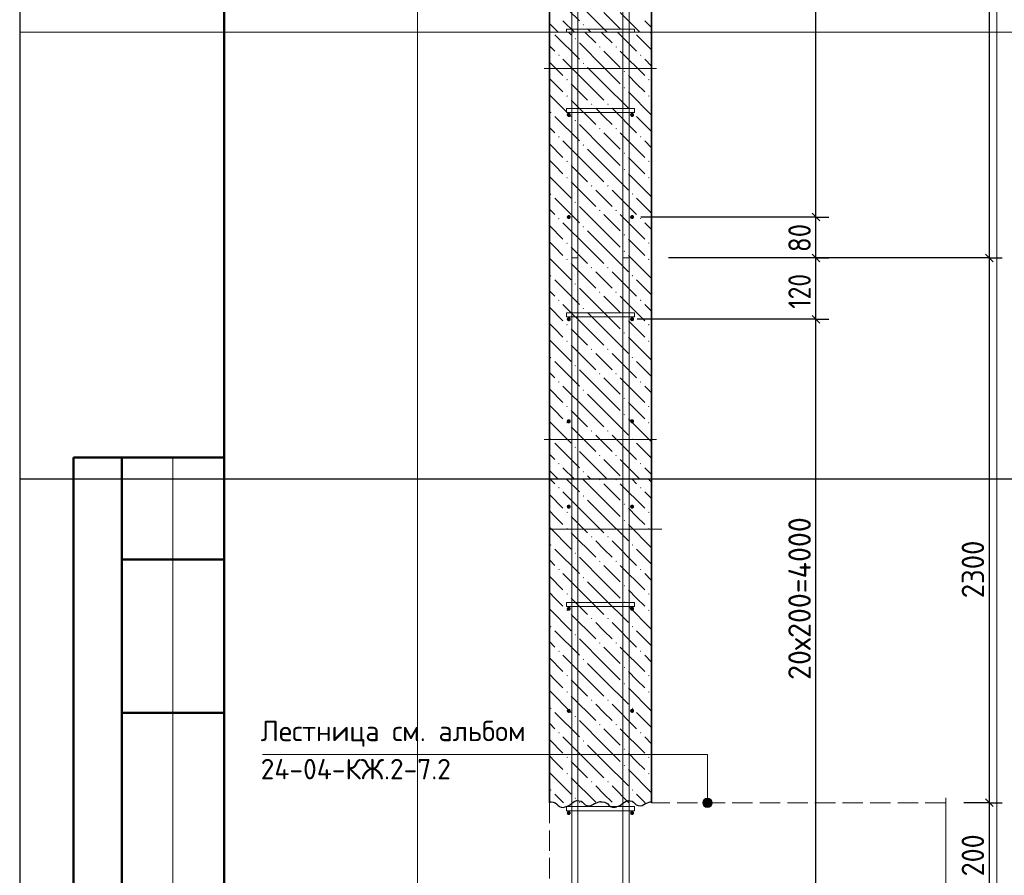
# Model space of a CAD drawing. Header units: millimetres. Extents: x 0 to 50412, y -12 to 35652.
# Tile 2 of 24: x 0 to 11566, y 13689 to 23744. Entities that reach past the tile are written whole.
import ezdxf

# ---------------------------------------------------------------- set-up
doc = ezdxf.new("R2010")
doc.units = ezdxf.units.MM
doc.linetypes.add('______2', pattern=[324, 240, -84])
for name, color, linetype, lineweight in [('Standard', 7, 'Continuous', 25), ('ЖБ Лестница', 52, 'Continuous', 25), ('ЖБ Стена верхний уровень', 7, 'Continuous', 35), ('Позиционная метка линия выноска', 7, 'Continuous', 13), ('Позиционная метка номер позиции', 7, 'Continuous', 13), ('Примечания', 7, 'Continuous', 13)]:
    doc.layers.add(name, color=color, linetype=linetype, lineweight=lineweight)
doc.layers.add('Размерная выноска', color=7, linetype='Continuous')
for name, color, linetype, true_color in [('Стена фоновая арматура У1', 7, '______2', 0xa0a0a0), ('Стена фоновая арматура Х1', 7, '______2', 0xa0a0a0), ('Стена фоновая затяжка С-обр.', 7, '______2', 0xa0a0a0)]:
    doc.layers.add(name, color=color, linetype=linetype, true_color=true_color)
doc.styles.add('ISOCPEUR', font='txt')

msp = doc.modelspace()

# ---------------------------------------------------------------- hatches: boundary and pattern name
at = {"layer": 'ЖБ Стена верхний уровень', "linetype": 'Continuous', "lineweight": 18, "transparency": 33554687}
for points in [[(6614, 23683), (6622, 23691), (6630, 23683), (6622, 23675)], [(6518, 23518), (6526, 23526), (6534, 23518), (6526, 23510)], [(6806, 23422), (6814, 23430), (6822, 23422), (6814, 23414)], [(6998, 23422), (7006, 23430), (7014, 23422), (7006, 23414)], [(6326, 23326), (6334, 23334), (6342, 23326), (6334, 23318)], [(7286, 23326), (7294, 23334), (7302, 23326), (7294, 23318)], [(6614, 23230), (6622, 23238), (6630, 23230), (6622, 23222)], [(7094, 23134), (7102, 23142), (7110, 23134), (7102, 23126)], [(6422, 23038), (6430, 23046), (6438, 23038), (6430, 23030)], [(7382, 23038), (7390, 23046), (7398, 23038), (7390, 23030)], [(7094, 22942), (7102, 22950), (7110, 22942), (7102, 22934)], [(6422, 22846), (6430, 22854), (6438, 22846), (6430, 22838)], [(7382, 22846), (7390, 22854), (7398, 22846), (7390, 22838)], [(6710, 22750), (6718, 22758), (6726, 22750), (6718, 22742)], [(6902, 22750), (6910, 22758), (6918, 22750), (6910, 22742)], [(6230, 22654), (6238, 22662), (6246, 22654), (6238, 22646)], [(6518, 22558), (6526, 22566), (6534, 22558), (6526, 22550)], [(7190, 22654), (7198, 22662), (7206, 22654), (7198, 22646)], [(6806, 22462), (6814, 22470), (6822, 22462), (6814, 22454)], [(6998, 22462), (7006, 22470), (7014, 22462), (7006, 22454)], [(6326, 22366), (6334, 22374), (6342, 22366), (6334, 22358)], [(7286, 22366), (7294, 22374), (7302, 22366), (7294, 22358)], [(6614, 22270), (6622, 22278), (6630, 22270), (6622, 22262)], [(7094, 22174), (7102, 22182), (7110, 22174), (7102, 22166)], [(6422, 22078), (6430, 22086), (6438, 22078), (6430, 22070)], [(7094, 21982), (7102, 21990), (7110, 21982), (7102, 21974)], [(7382, 22078), (7390, 22086), (7398, 22078), (7390, 22070)], [(6422, 21886), (6430, 21894), (6438, 21886), (6430, 21878)], [(7382, 21886), (7390, 21894), (7398, 21886), (7390, 21878)], [(6710, 21790), (6718, 21798), (6726, 21790), (6718, 21782)], [(6902, 21790), (6910, 21798), (6918, 21790), (6910, 21782)], [(6230, 21694), (6238, 21702), (6246, 21694), (6238, 21686)], [(7190, 21694), (7198, 21702), (7206, 21694), (7198, 21686)], [(6518, 21598), (6526, 21606), (6534, 21598), (6526, 21590)], [(6326, 21406), (6334, 21414), (6342, 21406), (6334, 21398)], [(6806, 21502), (6814, 21510), (6822, 21502), (6814, 21494)], [(6998, 21502), (7006, 21510), (7014, 21502), (7006, 21494)], [(7286, 21406), (7294, 21414), (7302, 21406), (7294, 21398)], [(6614, 21310), (6622, 21318), (6630, 21310), (6622, 21302)], [(7094, 21214), (7102, 21222), (7110, 21214), (7102, 21206)], [(6422, 21118), (6430, 21126), (6438, 21118), (6430, 21110)], [(7382, 21118), (7390, 21126), (7398, 21118), (7390, 21110)], [(7094, 21022), (7102, 21030), (7110, 21022), (7102, 21014)], [(6422, 20926), (6430, 20934), (6438, 20926), (6430, 20918)], [(6710, 20830), (6718, 20838), (6726, 20830), (6718, 20822)], [(6902, 20830), (6910, 20838), (6918, 20830), (6910, 20822)], [(7382, 20926), (7390, 20934), (7398, 20926), (7390, 20918)], [(6230, 20734), (6238, 20742), (6246, 20734), (6238, 20726)], [(7190, 20734), (7198, 20742), (7206, 20734), (7198, 20726)], [(6518, 20638), (6526, 20646), (6534, 20638), (6526, 20630)], [(6806, 20542), (6814, 20550), (6822, 20542), (6814, 20534)], [(6998, 20542), (7006, 20550), (7014, 20542), (7006, 20534)], [(6326, 20446), (6334, 20454), (6342, 20446), (6334, 20438)], [(6614, 20350), (6622, 20358), (6630, 20350), (6622, 20342)], [(7286, 20446), (7294, 20454), (7302, 20446), (7294, 20438)], [(7094, 20254), (7102, 20262), (7110, 20254), (7102, 20246)], [(6422, 20158), (6430, 20166), (6438, 20158), (6430, 20150)], [(7382, 20158), (7390, 20166), (7398, 20158), (7390, 20150)], [(7094, 20062), (7102, 20070), (7110, 20062), (7102, 20054)], [(6422, 19966), (6430, 19974), (6438, 19966), (6430, 19958)], [(7382, 19966), (7390, 19974), (7398, 19966), (7390, 19958)], [(6230, 19774), (6238, 19782), (6246, 19774), (6238, 19766)], [(6710, 19870), (6718, 19878), (6726, 19870), (6718, 19862)], [(6902, 19870), (6910, 19878), (6918, 19870), (6910, 19862)], [(7190, 19774), (7198, 19782), (7206, 19774), (7198, 19766)], [(6518, 19678), (6526, 19686), (6534, 19678), (6526, 19670)], [(6806, 19582), (6814, 19590), (6822, 19582), (6814, 19574)], [(6998, 19582), (7006, 19590), (7014, 19582), (7006, 19574)], [(6326, 19486), (6334, 19494), (6342, 19486), (6334, 19478)], [(7286, 19486), (7294, 19494), (7302, 19486), (7294, 19478)], [(6614, 19390), (6622, 19398), (6630, 19390), (6622, 19382)], [(6422, 19198), (6430, 19206), (6438, 19198), (6430, 19190)], [(7094, 19294), (7102, 19302), (7110, 19294), (7102, 19286)], [(7382, 19198), (7390, 19206), (7398, 19198), (7390, 19190)], [(7094, 19102), (7102, 19110), (7110, 19102), (7102, 19094)], [(6422, 19006), (6430, 19014), (6438, 19006), (6430, 18998)], [(7382, 19006), (7390, 19014), (7398, 19006), (7390, 18998)], [(6710, 18910), (6718, 18918), (6726, 18910), (6718, 18902)], [(6902, 18910), (6910, 18918), (6918, 18910), (6910, 18902)], [(6230, 18814), (6238, 18822), (6246, 18814), (6238, 18806)], [(7190, 18814), (7198, 18822), (7206, 18814), (7198, 18806)], [(6518, 18718), (6526, 18726), (6534, 18718), (6526, 18710)], [(6806, 18622), (6814, 18630), (6822, 18622), (6814, 18614)], [(6998, 18622), (7006, 18630), (7014, 18622), (7006, 18614)], [(6326, 18526), (6334, 18534), (6342, 18526), (6334, 18518)], [(7286, 18526), (7294, 18534), (7302, 18526), (7294, 18518)], [(6614, 18430), (6622, 18438), (6630, 18430), (6622, 18422)], [(6806, 18339), (6812, 18344), (6817, 18344), (6822, 18339), (6814, 18331)], [(6998, 18339), (7004, 18344), (7009, 18344), (7014, 18339), (7006, 18331)], [(6326, 18243), (6334, 18251), (6342, 18243), (6334, 18235)], [(7286, 18243), (7294, 18251), (7302, 18243), (7294, 18235)], [(6614, 18147), (6622, 18155), (6630, 18147), (6622, 18139)], [(7094, 18051), (7102, 18059), (7110, 18051), (7102, 18043)], [(6422, 17955), (6430, 17963), (6438, 17955), (6430, 17947)], [(7382, 17955), (7390, 17963), (7398, 17955), (7390, 17947)], [(7094, 17859), (7102, 17867), (7110, 17859), (7102, 17851)], [(6422, 17763), (6430, 17771), (6438, 17763), (6430, 17755)], [(7382, 17763), (7390, 17771), (7398, 17763), (7390, 17755)], [(6710, 17667), (6718, 17675), (6726, 17667), (6718, 17659)], [(6902, 17667), (6910, 17675), (6918, 17667), (6910, 17659)], [(6230, 17571), (6238, 17579), (6246, 17571), (6238, 17563)], [(6518, 17475), (6526, 17483), (6534, 17475), (6526, 17467)], [(7190, 17571), (7198, 17579), (7206, 17571), (7198, 17563)], [(6806, 17379), (6814, 17387), (6822, 17379), (6814, 17371)], [(6998, 17379), (7006, 17387), (7014, 17379), (7006, 17371)], [(6326, 17283), (6334, 17291), (6342, 17283), (6334, 17275)], [(7286, 17283), (7294, 17291), (7302, 17283), (7294, 17275)], [(6614, 17187), (6622, 17195), (6630, 17187), (6622, 17179)], [(6422, 16995), (6430, 17003), (6438, 16995), (6430, 16987)], [(7094, 17091), (7102, 17099), (7110, 17091), (7102, 17083)], [(7382, 16995), (7390, 17003), (7398, 16995), (7390, 16987)], [(7094, 16899), (7102, 16907), (7110, 16899), (7102, 16891)], [(6422, 16803), (6430, 16811), (6438, 16803), (6430, 16795)], [(7382, 16803), (7390, 16811), (7398, 16803), (7390, 16795)], [(6710, 16707), (6718, 16715), (6726, 16707), (6718, 16699)], [(6902, 16707), (6910, 16715), (6918, 16707), (6910, 16699)], [(6230, 16611), (6238, 16619), (6246, 16611), (6238, 16603)], [(7190, 16611), (7198, 16619), (7206, 16611), (7198, 16603)], [(6518, 16515), (6526, 16523), (6534, 16515), (6526, 16507)], [(6806, 16419), (6814, 16427), (6822, 16419), (6814, 16411)], [(6998, 16419), (7006, 16427), (7014, 16419), (7006, 16411)], [(6326, 16323), (6334, 16331), (6342, 16323), (6334, 16315)], [(7286, 16323), (7294, 16331), (7302, 16323), (7294, 16315)], [(6614, 16227), (6622, 16235), (6630, 16227), (6622, 16219)], [(7094, 16131), (7102, 16139), (7110, 16131), (7102, 16123)], [(6422, 16035), (6430, 16043), (6438, 16035), (6430, 16027)], [(7382, 16035), (7390, 16043), (7398, 16035), (7390, 16027)], [(6422, 15843), (6430, 15851), (6438, 15843), (6430, 15835)], [(7094, 15939), (7102, 15947), (7110, 15939), (7102, 15931)], [(7382, 15843), (7390, 15851), (7398, 15843), (7390, 15835)], [(6710, 15747), (6718, 15755), (6726, 15747), (6718, 15739)], [(6902, 15747), (6910, 15755), (6918, 15747), (6910, 15739)], [(6230, 15651), (6238, 15659), (6246, 15651), (6238, 15643)], [(7190, 15651), (7198, 15659), (7206, 15651), (7198, 15643)], [(6518, 15555), (6526, 15563), (6534, 15555), (6526, 15547)], [(6806, 15459), (6814, 15467), (6822, 15459), (6814, 15451)], [(6998, 15459), (7006, 15467), (7014, 15459), (7006, 15451)], [(6326, 15363), (6334, 15371), (6342, 15363), (6334, 15355)], [(6614, 15267), (6622, 15275), (6630, 15267), (6622, 15259)], [(7286, 15363), (7294, 15371), (7302, 15363), (7294, 15355)], [(7094, 15171), (7102, 15179), (7110, 15171), (7102, 15163)], [(6422, 15075), (6430, 15083), (6438, 15075), (6430, 15067)], [(7382, 15075), (7390, 15083), (7398, 15075), (7390, 15067)], [(7094, 14979), (7102, 14987), (7110, 14979), (7102, 14971)], [(6422, 14883), (6430, 14891), (6438, 14883), (6430, 14875)], [(7382, 14883), (7390, 14891), (7398, 14883), (7390, 14875)], [(6230, 14691), (6238, 14699), (6246, 14691), (6238, 14683)], [(6710, 14787), (6718, 14795), (6726, 14787), (6718, 14779)], [(6902, 14787), (6910, 14795), (6918, 14787), (6910, 14779)], [(7190, 14691), (7198, 14699), (7206, 14691), (7198, 14683)], [(6518, 14595), (6526, 14603), (6534, 14595), (6526, 14587)]]:
    msp.add_hatch(color=7, dxfattribs=at).paths.add_polyline_path(points, flags=16)
at = {"layer": 'Позиционная метка линия выноска', "linetype": 'Continuous', "lineweight": 13, "transparency": 33554687}
for points in [[(8033, 14568), (8125, 14568), (8106, 14588)], [(8033, 14568), (8106, 14588), (8052, 14588)], [(8052, 14588), (8106, 14588), (8079, 14595)], [(8025, 14541), (8133, 14541), (8125, 14568)], [(8025, 14541), (8125, 14568), (8033, 14568)], [(8033, 14514), (8133, 14541), (8025, 14541)], [(8033, 14514), (8125, 14514), (8133, 14541)], [(8052, 14495), (8125, 14514), (8033, 14514)], [(8052, 14495), (8106, 14495), (8125, 14514)], [(8106, 14495), (8052, 14495), (8079, 14487)]]:
    msp.add_hatch(color=7, dxfattribs=at).paths.add_polyline_path(points)
at = {"layer": 'Стена фоновая арматура У1', "linetype": 'Continuous', "lineweight": 13, "transparency": 33554687}
for points in [[(6474, 22624), (6472, 22634), (6467, 22641), (6459, 22647), (6450, 22648), (6441, 22647), (6433, 22641), (6428, 22634), (6426, 22624), (6428, 22615), (6433, 22608), (6441, 22602), (6450, 22600), (6459, 22602), (6467, 22608), (6472, 22615)], [(7218, 22624), (7216, 22634), (7211, 22641), (7203, 22647), (7194, 22648), (7185, 22647), (7177, 22641), (7172, 22634), (7170, 22624), (7172, 22615), (7177, 22608), (7185, 22602), (7194, 22600), (7203, 22602), (7211, 22608), (7216, 22615)], [(6474, 21424), (6472, 21434), (6467, 21441), (6459, 21447), (6450, 21448), (6441, 21447), (6433, 21441), (6428, 21434), (6426, 21424), (6428, 21415), (6433, 21408), (6441, 21402), (6450, 21400), (6459, 21402), (6467, 21408), (6472, 21415)], [(7218, 21424), (7216, 21434), (7211, 21441), (7203, 21447), (7194, 21448), (7185, 21447), (7177, 21441), (7172, 21434), (7170, 21424), (7172, 21415), (7177, 21408), (7185, 21402), (7194, 21400), (7203, 21402), (7211, 21408), (7216, 21415)], [(6474, 20224), (6472, 20234), (6467, 20241), (6459, 20247), (6450, 20248), (6441, 20247), (6433, 20241), (6428, 20234), (6426, 20224), (6428, 20215), (6433, 20208), (6441, 20202), (6450, 20200), (6459, 20202), (6467, 20208), (6472, 20215)], [(7218, 20224), (7216, 20234), (7211, 20241), (7203, 20247), (7194, 20248), (7185, 20247), (7177, 20241), (7172, 20234), (7170, 20224), (7172, 20215), (7177, 20208), (7185, 20202), (7194, 20200), (7203, 20202), (7211, 20208), (7216, 20215)], [(6474, 19024), (6472, 19034), (6467, 19041), (6459, 19047), (6450, 19048), (6441, 19047), (6433, 19041), (6428, 19034), (6426, 19024), (6428, 19015), (6433, 19008), (6441, 19002), (6450, 19000), (6459, 19002), (6467, 19008), (6472, 19015)], [(7218, 19024), (7216, 19034), (7211, 19041), (7203, 19047), (7194, 19048), (7185, 19047), (7177, 19041), (7172, 19034), (7170, 19024), (7172, 19015), (7177, 19008), (7185, 19002), (7194, 19000), (7203, 19002), (7211, 19008), (7216, 19015)], [(6474, 18021), (6472, 18031), (6467, 18038), (6459, 18044), (6450, 18045), (6441, 18044), (6433, 18038), (6428, 18031), (6426, 18021), (6428, 18012), (6433, 18004), (6441, 17999), (6450, 17997), (6459, 17999), (6467, 18004), (6472, 18012)], [(7218, 18021), (7216, 18031), (7211, 18038), (7203, 18044), (7194, 18045), (7185, 18044), (7177, 18038), (7172, 18031), (7170, 18021), (7172, 18012), (7177, 18004), (7185, 17999), (7194, 17997), (7203, 17999), (7211, 18004), (7216, 18012)], [(6474, 16821), (6472, 16831), (6467, 16838), (6459, 16844), (6450, 16845), (6441, 16844), (6433, 16838), (6428, 16831), (6426, 16821), (6428, 16812), (6433, 16804), (6441, 16799), (6450, 16797), (6459, 16799), (6467, 16804), (6472, 16812)], [(7218, 16821), (7216, 16831), (7211, 16838), (7203, 16844), (7194, 16845), (7185, 16844), (7177, 16838), (7172, 16831), (7170, 16821), (7172, 16812), (7177, 16804), (7185, 16799), (7194, 16797), (7203, 16799), (7211, 16804), (7216, 16812)], [(6474, 15621), (6472, 15631), (6467, 15638), (6459, 15644), (6450, 15645), (6441, 15644), (6433, 15638), (6428, 15631), (6426, 15621), (6428, 15612), (6433, 15604), (6441, 15599), (6450, 15597), (6459, 15599), (6467, 15604), (6472, 15612)], [(7218, 15621), (7216, 15631), (7211, 15638), (7203, 15644), (7194, 15645), (7185, 15644), (7177, 15638), (7172, 15631), (7170, 15621), (7172, 15612), (7177, 15604), (7185, 15599), (7194, 15597), (7203, 15599), (7211, 15604), (7216, 15612)], [(6474, 14421), (6472, 14431), (6467, 14438), (6459, 14444), (6450, 14445), (6441, 14444), (6433, 14438), (6428, 14431), (6426, 14421), (6428, 14412), (6433, 14404), (6441, 14399), (6450, 14397), (6459, 14399), (6467, 14404), (6472, 14412)], [(7218, 14421), (7216, 14431), (7211, 14438), (7203, 14444), (7194, 14445), (7185, 14444), (7177, 14438), (7172, 14431), (7170, 14421), (7172, 14412), (7177, 14404), (7185, 14399), (7194, 14397), (7203, 14399), (7211, 14404), (7216, 14412)]]:
    msp.add_hatch(color=7, dxfattribs=at).paths.add_polyline_path(points)

# ---------------------------------------------------------------- linework, layer by layer
at = {"layer": 'Standard', "color": 254, "linetype": 'Continuous', "lineweight": 13, "true_color": 0xc4c4ff, "transparency": 33554687}
for p, q in [((4674, 35176), (4674, 23597)), ((11478, 23597), (11478, 35176)), ((4674, 23597), (4674, 18344)), ((11478, 18344), (11478, 23597)), ((4674, 18344), (4674, 1420))]:
    msp.add_line(p, q, dxfattribs=at)
at = {"layer": 'Standard', "color": 7, "linetype": 'Continuous', "lineweight": 25, "transparency": 33554687}
for p, q in [((2400, 35040), (2400, 1270)), ((9398, 21379), (9308, 21469)), ((9398, 20899), (9308, 20989)), ((11344, 20989), (11434, 20899)), ((9398, 20179), (9308, 20269)), ((11344, 14586), (11434, 14496))]:
    msp.add_line(p, q, dxfattribs=at)
at = {"layer": 'Standard', "color": 7, "linetype": 'Continuous', "lineweight": -3, "transparency": 33554687}
for p, q in [((11389, 30278), (11389, 23597)), ((9353, 21424), (9353, 23597)), ((9353, 21424), (9203, 21424)), ((9353, 21424), (9503, 21424)), ((9353, 20944), (9353, 21424)), ((9353, 20944), (9203, 20944)), ((9353, 20944), (9503, 20944)), ((9353, 20224), (9353, 20944)), ((11389, 20944), (11239, 20944)), ((11389, 20944), (11539, 20944)), ((11389, 20944), (11389, 18344)), ((9353, 20224), (9203, 20224)), ((9353, 20224), (9503, 20224)), ((9353, 3621), (9353, 18344)), ((11389, 14541), (11239, 14541)), ((11389, 14541), (11539, 14541)), ((11389, 14541), (11389, 13341))]:
    msp.add_line(p, q, dxfattribs=at)
at = {"layer": 'Standard', "color": 7, "linetype": 'Continuous', "lineweight": 50, "transparency": 33554687}
for p, q in [((7, 18600), (0, 18600)), ((2400, 18600), (632, 18600)), ((632, 18600), (632, 10800)), ((632, 18600), (632, 10800)), ((1200, 18600), (1200, 10800)), ((2400, 17400), (1200, 17400)), ((2400, 15600), (1200, 15600))]:
    msp.add_line(p, q, dxfattribs=at)
at = {"layer": 'Standard', "color": 7, "linetype": 'Continuous', "lineweight": 13, "transparency": 33554687}
msp.add_line((1800, 18600), (1800, 10800), dxfattribs=at)
at = {"layer": 'Standard', "color": 7, "linetype": 'Continuous', "lineweight": 25, "transparency": 33554687}
msp.add_lwpolyline([(0, 0), (50400, 0), (50400, 35640), (0, 35640), (0, 0)], close=True, dxfattribs=at)
at = {"layer": 'Standard', "color": 7, "linetype": 'Continuous', "lineweight": 13, "transparency": 33554687}
for points in [[(24212, 35176), (0, 35176), (0, 23597), (24212, 23597), (24212, 35176)], [(24212, 23597), (0, 23597), (0, 18344), (24212, 18344), (24212, 23597)]]:
    msp.add_lwpolyline(points, dxfattribs=at)
at = {"layer": 'Standard', "color": 7, "linetype": 'Continuous', "lineweight": 50, "transparency": 33554687}
msp.add_lwpolyline([(2400, 35040), (49800, 35040), (49800, 600), (2400, 600), (2400, 35040)], close=True, dxfattribs=at)
at = {"layer": 'Standard', "color": 7, "linetype": 'Continuous', "lineweight": -3, "transparency": 33554687}
for points in [[(9353, 23597), (9353, 23634), (9353, 23634), (9353, 28358)], [(11389, 23597), (11389, 23597), (11389, 20944)], [(9353, 21424), (9333, 21424), (9333, 21424), (9333, 21424), (9333, 21424), (9333, 21424), (9333, 21424), (9333, 21424), (9333, 21424), (7298, 21424)], [(9353, 20944), (9333, 20944), (9333, 20944), (9333, 20944), (9333, 20944), (9333, 20944), (9333, 20944), (9333, 20944), (9333, 20944), (9333, 20944), (9333, 20944), (7621, 20944)], [(11389, 20944), (11369, 20944), (11369, 20944), (11369, 20944), (11369, 20944), (11369, 20944), (11369, 20944), (7741, 20944)], [(9353, 20224), (9333, 20224), (9333, 20224), (9333, 20224), (9333, 20224), (9333, 20224), (9333, 20224), (9333, 20224), (9333, 20224), (9333, 20224), (9333, 20224), (9333, 20224), (9333, 20224), (7254, 20224)], [(9353, 18344), (9353, 18361), (9353, 18361), (9353, 20224)], [(24212, 18344), (0, 18344), (0, -12)], [(11389, 18344), (11389, 18344), (11389, 14541)], [(11389, 14541), (11369, 14541), (11369, 14541), (11369, 14541), (11369, 14541), (11091, 14541)]]:
    msp.add_lwpolyline(points, dxfattribs=at)
at = {"layer": 'Standard', "color": 254, "linetype": 'Continuous', "lineweight": 13, "true_color": 0xc4c4ff, "transparency": 33554687}
msp.add_lwpolyline([(4674, 1420), (11478, 1420), (11478, 18344)], dxfattribs=at)
at = {"layer": 'ЖБ Лестница', "color": 253, "linetype": '______2', "lineweight": 18, "true_color": 0xa0a0a0, "transparency": 33554687}
for p, q in [((6222, 14541), (6222, 13341)), ((10878, 14541), (7422, 14541))]:
    msp.add_line(p, q, dxfattribs=at)
at = {"layer": 'ЖБ Стена верхний уровень', "color": 7, "linetype": 'Continuous', "lineweight": 35, "transparency": 33554687}
for p, q in [((6222, 30278), (6222, 23597)), ((7422, 23597), (7422, 30278)), ((6222, 23597), (6222, 20944)), ((7422, 20944), (7422, 23597)), ((6222, 20944), (6222, 18344)), ((7422, 18344), (7422, 20944)), ((6222, 18344), (6222, 14541)), ((7422, 14541), (7422, 18344))]:
    msp.add_line(p, q, dxfattribs=at)
at = {"layer": 'ЖБ Стена верхний уровень', "color": 9, "linetype": 'Continuous', "lineweight": 18, "true_color": 0xc7c7c7, "transparency": 33554687}
for p, q in [((6286, 24019), (6574, 23731)), ((6862, 23635), (6574, 23923)), ((6862, 23827), (7054, 23635)), ((7054, 23827), (7284, 23597)), ((6516, 23597), (6382, 23731)), ((7422, 23651), (7342, 23731)), ((6222, 23699), (6324, 23597)), ((6447, 23597), (6478, 23566)), ((6639, 23597), (6766, 23470)), ((6670, 23635), (6708, 23597)), ((6862, 23566), (6831, 23597)), ((6862, 23635), (6900, 23597)), ((7023, 23597), (7246, 23374)), ((7407, 23597), (7422, 23582)), ((6286, 23566), (6574, 23278)), ((6958, 23470), (6862, 23566)), ((7246, 23566), (7422, 23390)), ((6222, 23438), (6286, 23374)), ((6862, 23182), (6574, 23470)), ((6862, 23374), (7054, 23182)), ((7054, 23374), (7342, 23086)), ((6670, 22990), (6382, 23278)), ((7422, 23198), (7342, 23278)), ((6222, 23246), (6382, 23086)), ((6670, 23182), (6862, 22990)), ((6862, 23182), (7054, 22990)), ((6286, 22990), (6222, 23054)), ((7246, 22990), (7150, 23086)), ((6382, 22894), (6286, 22990)), ((6478, 22990), (6670, 22798)), ((6670, 22990), (6862, 22798)), ((6862, 22990), (7150, 22702)), ((7342, 22894), (7246, 22990)), ((6222, 22862), (6478, 22606)), ((6478, 22798), (6766, 22510)), ((7150, 22894), (7422, 22622)), ((6862, 22606), (6766, 22702)), ((6958, 22702), (7246, 22414)), ((6286, 22606), (6574, 22318)), ((6958, 22510), (6862, 22606)), ((7246, 22606), (7422, 22430)), ((6222, 22478), (6286, 22414)), ((6862, 22222), (6574, 22510)), ((6862, 22414), (7054, 22222)), ((7054, 22414), (7342, 22126)), ((6222, 22286), (6382, 22126)), ((6670, 22030), (6382, 22318)), ((6670, 22222), (6862, 22030)), ((6862, 22222), (7054, 22030)), ((7422, 22238), (7342, 22318)), ((6286, 22030), (6222, 22094)), ((7246, 22030), (7150, 22126)), ((6382, 21934), (6286, 22030)), ((6478, 22030), (6670, 21838)), ((6670, 22030), (6862, 21838)), ((6862, 22030), (7150, 21742)), ((7342, 21934), (7246, 22030)), ((6222, 21902), (6478, 21646)), ((7150, 21934), (7422, 21662)), ((6478, 21838), (6766, 21550)), ((6286, 21646), (6574, 21358)), ((6862, 21646), (6766, 21742)), ((6958, 21550), (6862, 21646)), ((6958, 21742), (7246, 21454)), ((7246, 21646), (7422, 21470)), ((6222, 21518), (6286, 21454)), ((6862, 21262), (6574, 21550)), ((6862, 21454), (7054, 21262)), ((7054, 21454), (7342, 21166)), ((6222, 21326), (6382, 21166)), ((6670, 21070), (6382, 21358)), ((7422, 21278), (7342, 21358)), ((6670, 21262), (6862, 21070)), ((6862, 21262), (7054, 21070)), ((7246, 21070), (7150, 21166)), ((6286, 21070), (6222, 21134)), ((6382, 20974), (6286, 21070)), ((6478, 21070), (6604, 20944)), ((6670, 21070), (6796, 20944)), ((6862, 21070), (6988, 20944)), ((7342, 20974), (7246, 21070)), ((6222, 20942), (6478, 20686)), ((6604, 20944), (6670, 20878)), ((6796, 20944), (6862, 20878)), ((6988, 20944), (7150, 20782)), ((7150, 20974), (7180, 20944)), ((7180, 20944), (7422, 20702)), ((6478, 20878), (6766, 20590)), ((6862, 20686), (6766, 20782)), ((6958, 20782), (7246, 20494)), ((6286, 20686), (6574, 20398)), ((6862, 20302), (6574, 20590)), ((6958, 20590), (6862, 20686)), ((7246, 20686), (7422, 20510)), ((6222, 20558), (6286, 20494)), ((6862, 20494), (7054, 20302)), ((7054, 20494), (7342, 20206)), ((6222, 20366), (6382, 20206)), ((6670, 20110), (6382, 20398)), ((7422, 20318), (7342, 20398)), ((6670, 20302), (6862, 20110)), ((6862, 20302), (7054, 20110)), ((6286, 20110), (6222, 20174)), ((7246, 20110), (7150, 20206)), ((6382, 20014), (6286, 20110)), ((6478, 20110), (6670, 19918)), ((6670, 20110), (6862, 19918)), ((6862, 20110), (7150, 19822)), ((7150, 20014), (7422, 19742)), ((7342, 20014), (7246, 20110)), ((6222, 19982), (6478, 19726)), ((6478, 19918), (6766, 19630)), ((6862, 19726), (6766, 19822)), ((6958, 19822), (7246, 19534)), ((6286, 19726), (6574, 19438)), ((6958, 19630), (6862, 19726)), ((7246, 19726), (7422, 19550)), ((6222, 19598), (6286, 19534)), ((6862, 19342), (6574, 19630)), ((6670, 19150), (6382, 19438)), ((6862, 19534), (7054, 19342)), ((7054, 19534), (7342, 19246)), ((7422, 19358), (7342, 19438)), ((6222, 19406), (6382, 19246)), ((6670, 19342), (6862, 19150)), ((6862, 19342), (7054, 19150)), ((6286, 19150), (6222, 19214)), ((7246, 19150), (7150, 19246)), ((6382, 19054), (6286, 19150)), ((6478, 19150), (6670, 18958)), ((6670, 19150), (6862, 18958)), ((6862, 19150), (7150, 18862)), ((7342, 19054), (7246, 19150)), ((6222, 19022), (6478, 18766)), ((7150, 19054), (7422, 18782)), ((6478, 18958), (6766, 18670)), ((6862, 18766), (6766, 18862)), ((6958, 18862), (7246, 18574)), ((6286, 18766), (6574, 18478)), ((6958, 18670), (6862, 18766)), ((7246, 18766), (7422, 18590)), ((6222, 18638), (6286, 18574)), ((6862, 18382), (6574, 18670)), ((6862, 18574), (7054, 18382)), ((7054, 18574), (7284, 18344)), ((6222, 18446), (6324, 18344)), ((6516, 18344), (6382, 18478)), ((7422, 18398), (7342, 18478)), ((6233, 18344), (6286, 18291)), ((6425, 18344), (6574, 18195)), ((6862, 18099), (6617, 18344)), ((6670, 18382), (6708, 18344)), ((6862, 18382), (6900, 18344)), ((6862, 18291), (7054, 18099)), ((7054, 18291), (7342, 18003)), ((7193, 18344), (7246, 18291)), ((7385, 18344), (7422, 18307)), ((6222, 18163), (6382, 18003)), ((6670, 17907), (6382, 18195)), ((7422, 18115), (7342, 18195)), ((6670, 18099), (6862, 17907)), ((6862, 18099), (7054, 17907)), ((6286, 17907), (6222, 17971)), ((7246, 17907), (7150, 18003)), ((6382, 17811), (6286, 17907)), ((6478, 17907), (6670, 17715)), ((6670, 17907), (6862, 17715)), ((6862, 17907), (7150, 17619)), ((7342, 17811), (7246, 17907)), ((6222, 17779), (6478, 17523)), ((6478, 17715), (6766, 17427)), ((7150, 17811), (7422, 17539)), ((6862, 17523), (6766, 17619)), ((6958, 17619), (7246, 17331)), ((6286, 17523), (6574, 17235)), ((6958, 17427), (6862, 17523)), ((7246, 17523), (7422, 17347)), ((6222, 17395), (6286, 17331)), ((6862, 17139), (6574, 17427)), ((6670, 16947), (6382, 17235)), ((6862, 17331), (7054, 17139)), ((7054, 17331), (7342, 17043)), ((7422, 17155), (7342, 17235)), ((6222, 17203), (6382, 17043)), ((6670, 17139), (6862, 16947)), ((6862, 17139), (7054, 16947)), ((6286, 16947), (6222, 17011)), ((7246, 16947), (7150, 17043)), ((6382, 16851), (6286, 16947)), ((6478, 16947), (6670, 16755)), ((6670, 16947), (6862, 16755)), ((6862, 16947), (7150, 16659)), ((7342, 16851), (7246, 16947)), ((6222, 16819), (6478, 16563)), ((7150, 16851), (7422, 16579)), ((6478, 16755), (6766, 16467)), ((6862, 16563), (6766, 16659)), ((6958, 16659), (7246, 16371)), ((6286, 16563), (6574, 16275)), ((6958, 16467), (6862, 16563)), ((7246, 16563), (7422, 16387)), ((6222, 16435), (6286, 16371)), ((6862, 16179), (6574, 16467)), ((6862, 16371), (7054, 16179)), ((7054, 16371), (7342, 16083)), ((6222, 16243), (6382, 16083)), ((6670, 15987), (6382, 16275)), ((7422, 16195), (7342, 16275)), ((6670, 16179), (6862, 15987)), ((6862, 16179), (7054, 15987)), ((7246, 15987), (7150, 16083)), ((6286, 15987), (6222, 16051)), ((6382, 15891), (6286, 15987)), ((6478, 15987), (6670, 15795)), ((6670, 15987), (6862, 15795)), ((6862, 15987), (7150, 15699)), ((7342, 15891), (7246, 15987)), ((6222, 15859), (6478, 15603)), ((7150, 15891), (7422, 15619)), ((6478, 15795), (6766, 15507)), ((6862, 15603), (6766, 15699)), ((6958, 15699), (7246, 15411)), ((6286, 15603), (6574, 15315)), ((6862, 15219), (6574, 15507)), ((6958, 15507), (6862, 15603)), ((7246, 15603), (7422, 15427)), ((6222, 15475), (6286, 15411)), ((6862, 15411), (7054, 15219)), ((7054, 15411), (7342, 15123)), ((6222, 15283), (6382, 15123)), ((6670, 15027), (6382, 15315)), ((7422, 15235), (7342, 15315)), ((6670, 15219), (6862, 15027)), ((6862, 15219), (7054, 15027)), ((6286, 15027), (6222, 15091)), ((7246, 15027), (7150, 15123)), ((6382, 14931), (6286, 15027)), ((6478, 15027), (6670, 14835)), ((6670, 15027), (6862, 14835)), ((6862, 15027), (7150, 14739)), ((7150, 14931), (7422, 14659)), ((7342, 14931), (7246, 15027)), ((6222, 14899), (6478, 14643)), ((6478, 14835), (6766, 14547)), ((6862, 14643), (6766, 14739)), ((6958, 14739), (7156, 14541)), ((6286, 14643), (6388, 14541)), ((6958, 14547), (6862, 14643)), ((7246, 14643), (7348, 14541)), ((6580, 14541), (6574, 14547))]:
    msp.add_line(p, q, dxfattribs=at)
at = {"layer": 'Позиционная метка линия выноска', "color": 7, "linetype": 'Continuous', "lineweight": 13, "transparency": 33554687}
for p, q in [((8079, 14595), (8079, 14595)), ((8025, 14541), (8025, 14541)), ((8079, 14487), (8079, 14487)), ((8133, 14541), (8133, 14541))]:
    msp.add_line(p, q, dxfattribs=at)
msp.add_lwpolyline([(8079, 14541), (8079, 15108), (2852, 15108)], dxfattribs=at)
msp.add_circle((8079, 14541), 54, dxfattribs=at)
at = {"layer": 'Примечания', "color": 7, "linetype": 'Continuous', "lineweight": 25, "transparency": 33554687}
msp.add_line((7422, 14552), (7422, 14552), dxfattribs=at)
for points in [[(6222, 14552), (6244, 14552), (6268, 14549), (6290, 14541), (6307, 14528), (6322, 14512), (6340, 14499), (6362, 14491), (6385, 14486), (6409, 14492), (6430, 14500), (6451, 14510), (6469, 14523), (6486, 14536), (6503, 14550), (6523, 14561), (6546, 14567), (6570, 14566), (6594, 14559), (6611, 14547), (6627, 14532), (6643, 14518), (6664, 14508), (6688, 14505), (6711, 14511), (6732, 14520), (6753, 14531), (6774, 14540), (6794, 14550), (6817, 14555), (6822, 14555)], [(6822, 14552), (6844, 14552), (6868, 14549), (6890, 14541), (6907, 14528), (6922, 14512), (6940, 14499), (6962, 14491), (6985, 14486), (7009, 14492), (7030, 14500), (7051, 14510), (7069, 14523), (7086, 14536), (7103, 14550), (7123, 14561), (7146, 14567), (7170, 14566), (7194, 14559), (7211, 14547), (7227, 14532), (7243, 14518), (7264, 14508), (7288, 14505), (7311, 14511), (7332, 14520), (7353, 14531), (7374, 14540), (7394, 14550), (7417, 14555), (7422, 14555)]]:
    msp.add_lwpolyline(points, dxfattribs=at)
at = {"layer": 'Размерная выноска', "color": 7, "linetype": 'Continuous', "lineweight": 13, "transparency": 33554687}
for p, q in [((7482, 23169), (6162, 23169)), ((7482, 18811), (6162, 18811)), ((7542, 17756), (6222, 17756)), ((10878, 14601), (10878, 13281))]:
    msp.add_line(p, q, dxfattribs=at)
at = {"layer": 'Стена фоновая арматура Х1', "color": 7, "linetype": 'Continuous', "lineweight": 18, "transparency": 33554687}
for p, q in [((6486, 18344), (6486, 23597)), ((6486, 20944), (6486, 23597)), ((6558, 23597), (6558, 18344)), ((7086, 18344), (7086, 23597)), ((7086, 20944), (7086, 23597)), ((7158, 23597), (7158, 18344)), ((6486, 3141), (6486, 18344)), ((7086, 3141), (7086, 18344))]:
    msp.add_line(p, q, dxfattribs=at)
for points in [[(6486, 23597), (6486, 30907), (6492, 30951), (6507, 30997), (6531, 31039), (6560, 31074), (6595, 31103), (6637, 31126), (6682, 31141), (6726, 31148), (10758, 31148), (10758, 31076), (6731, 31076), (6699, 31071), (6666, 31060), (6636, 31043), (6611, 31023), (6590, 30998), (6574, 30968), (6563, 30935), (6558, 30902), (6558, 23597)], [(7086, 23597), (7086, 30835), (7092, 30879), (7107, 30925), (7131, 30967), (7160, 31002), (7195, 31031), (7237, 31054), (7282, 31069), (7326, 31076), (10914, 31076), (10914, 31004), (7331, 31004), (7299, 30999), (7266, 30988), (7236, 30971), (7211, 30951), (7190, 30926), (7174, 30896), (7163, 30863), (7158, 30830), (7158, 23597)], [(6558, 23597), (6558, 20944), (6486, 20944)], [(7158, 23597), (7158, 20944), (7086, 20944)], [(6558, 18344), (6558, 3141), (6486, 3141)], [(7158, 18344), (7158, 3141), (7086, 3141)]]:
    msp.add_lwpolyline(points, dxfattribs=at)
at = {"layer": 'Стена фоновая затяжка С-обр.', "color": 98, "linetype": 'Continuous', "lineweight": 13, "true_color": 0x005000, "transparency": 33554687}
for points in [[(6423, 23597), (6423, 23632), (7221, 23632), (7221, 23597)], [(7221, 22651), (6423, 22651), (6423, 22699), (7221, 22699), (7221, 22651)], [(7221, 20251), (6423, 20251), (6423, 20299), (7221, 20299), (7221, 20251)], [(7221, 16848), (6423, 16848), (6423, 16896), (7221, 16896), (7221, 16848)], [(7221, 14448), (6423, 14448), (6423, 14496), (7221, 14496), (7221, 14448)]]:
    msp.add_lwpolyline(points, dxfattribs=at)

# ---------------------------------------------------------------- texts
at = {"layer": 'Standard', "color": 7, "linetype": 'Continuous', "lineweight": 25, "transparency": 33554687, "char_height": 264, "attachment_point": 7, "rotation": 90, "style": 'ISOCPEUR'}
for s, insert, width in [('\\W0.87;80', (9293, 21013), 484.71), ('\\W0.83;120', (9293, 20347), 610.29), ('\\W0.97;20х200=4000', (9293, 15985), 2186.24), ('\\W0.93;2300', (11329, 16945), 861.72), ('\\W0.91;200', (11329, 13677), 674.39)]:
    msp.add_mtext(s, dxfattribs=dict(at, insert=insert, width=width))
at = {"layer": 'Позиционная метка номер позиции', "color": 7, "linetype": 'Continuous', "lineweight": 18, "transparency": 33554687, "char_height": 240, "attachment_point": 7, "style": 'ISOCPEUR'}
for s, insert, width in [('\\W0.98;Лестница см. альбом', (2831, 15200), 3308.75), ('\\W0.98;24-04-КЖ.2-7.2', (2831, 14816), 2419.97)]:
    msp.add_mtext(s, dxfattribs=dict(at, insert=insert, width=width))

doc.saveas('drawing.dxf')
